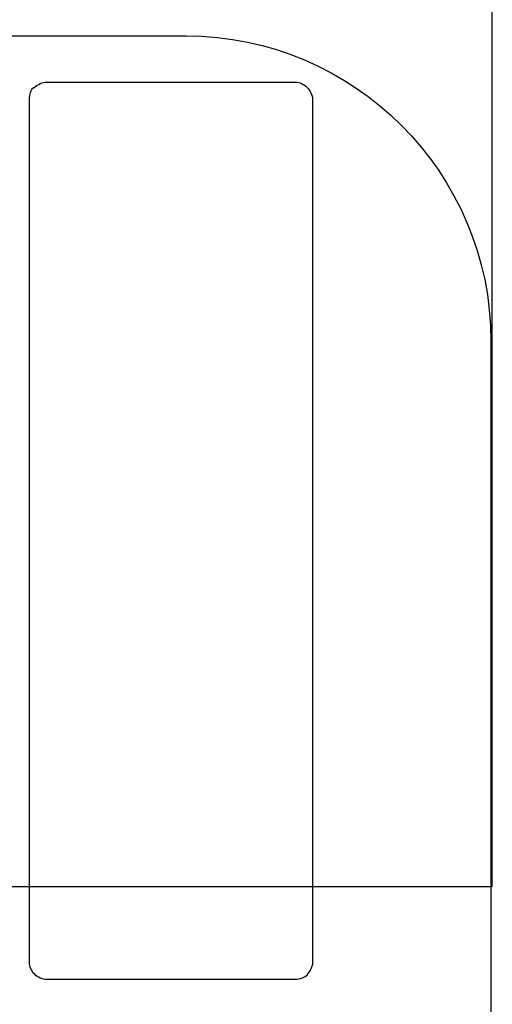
# Model space of a CAD drawing. Header units: millimetres. Extents: x 7146 to 9108, y -1574 to -663.
# Tile 168 of 256: x 7404.679 to 7405.007, y -1214.901 to -1214.219. Entities that reach past the tile are written whole.
import ezdxf

# ---------------------------------------------------------------- set-up
doc = ezdxf.new("R2010")
doc.units = ezdxf.units.MM
doc.header["$LTSCALE"] = 3

msp = doc.modelspace()

# ---------------------------------------------------------------- linework, layer by layer
at = {"linetype": 'Continuous', "lineweight": 30}
for points, knots in [([(7404.59507, -1213.92686), (7404.59507, -1213.92686), (7405.00687, -1213.92686), (7405.00687, -1213.92686), (7405.00687, -1213.92686), (7405.00687, -1213.92686), (7405.00687, -1214.81956), (7405.00687, -1214.81956), (7405.00687, -1214.81956), (7405.00687, -1214.81956), (7404.59507, -1214.81956), (7404.59507, -1214.81956), (7404.59507, -1214.81956), (7404.59507, -1214.81956), (7404.59507, -1213.92686), (7404.59507, -1213.92686)], [0, 0, 0, 0, 0.2, 0.2, 0.2, 0.2, 0.4, 0.4, 0.4, 0.4, 0.6, 0.6, 0.6, 0.6, 1, 1, 1, 1]), ([(7404.42277, -1214.44166), (7404.42277, -1214.44166), (7404.42277, -1214.99926), (7404.42277, -1214.99926), (7404.42277, -1214.99926), (7404.42277, -1215.11556), (7404.51767, -1215.21056), (7404.63397, -1215.21056), (7404.63397, -1215.21056), (7404.63397, -1215.21056), (7404.79467, -1215.21056), (7404.79467, -1215.21056), (7404.79467, -1215.21056), (7404.91087, -1215.21056), (7405.00587, -1215.11556), (7405.00587, -1214.99926), (7405.00587, -1214.99926), (7405.00587, -1214.99926), (7405.00587, -1214.44166), (7405.00587, -1214.44166), (7405.00587, -1214.44166), (7405.00587, -1214.32536), (7404.91087, -1214.23046), (7404.79467, -1214.23046), (7404.79467, -1214.23046), (7404.79467, -1214.23046), (7404.63397, -1214.23046), (7404.63397, -1214.23046), (7404.63397, -1214.23046), (7404.51767, -1214.23046), (7404.42277, -1214.32536), (7404.42277, -1214.44166)], [0, 0, 0, 0, 0.111111, 0.111111, 0.111111, 0.111111, 0.222222, 0.222222, 0.222222, 0.222222, 0.333333, 0.333333, 0.333333, 0.333333, 0.444444, 0.444444, 0.444444, 0.444444, 0.555556, 0.555556, 0.555556, 0.555556, 0.666667, 0.666667, 0.666667, 0.666667, 0.777778, 0.777778, 0.777778, 0.777778, 1, 1, 1, 1]), ([(7404.68597, -1214.27446), (7404.68597, -1214.27446), (7404.68597, -1214.87196), (7404.68597, -1214.87196), (7404.68597, -1214.87196), (7404.68597, -1214.87506), (7404.68747, -1214.87816), (7404.68967, -1214.88036), (7404.68967, -1214.88036), (7404.69177, -1214.88246), (7404.69487, -1214.88396), (7404.69797, -1214.88396), (7404.69797, -1214.88396), (7404.69797, -1214.88396), (7404.87017, -1214.88396), (7404.87017, -1214.88396), (7404.87017, -1214.88396), (7404.87357, -1214.88396), (7404.87667, -1214.88266), (7404.87897, -1214.88066), (7404.87897, -1214.88066), (7404.87897, -1214.88066), (7404.87847, -1214.88036), (7404.87847, -1214.88036), (7404.87847, -1214.88036), (7404.88067, -1214.87816), (7404.88217, -1214.87506), (7404.88217, -1214.87196), (7404.88217, -1214.87196), (7404.88217, -1214.87196), (7404.88217, -1214.27446), (7404.88217, -1214.27446), (7404.88217, -1214.27446), (7404.88217, -1214.27136), (7404.88067, -1214.26826), (7404.87847, -1214.26616), (7404.87847, -1214.26616), (7404.87637, -1214.26396), (7404.87327, -1214.26246), (7404.87017, -1214.26246), (7404.87017, -1214.26246), (7404.87017, -1214.26246), (7404.69797, -1214.26246), (7404.69797, -1214.26246), (7404.69797, -1214.26246), (7404.69487, -1214.26246), (7404.69177, -1214.26396), (7404.68967, -1214.26616), (7404.68967, -1214.26616), (7404.68967, -1214.26616), (7404.68877, -1214.26616), (7404.68877, -1214.26616), (7404.68877, -1214.26616), (7404.68717, -1214.26776), (7404.68597, -1214.27086), (7404.68597, -1214.27446)], [0, 0, 0, 0, 0.066667, 0.066667, 0.066667, 0.066667, 0.133333, 0.133333, 0.133333, 0.133333, 0.2, 0.2, 0.2, 0.2, 0.266667, 0.266667, 0.266667, 0.266667, 0.333333, 0.333333, 0.333333, 0.333333, 0.4, 0.4, 0.4, 0.4, 0.466667, 0.466667, 0.466667, 0.466667, 0.533333, 0.533333, 0.533333, 0.533333, 0.6, 0.6, 0.6, 0.6, 0.666667, 0.666667, 0.666667, 0.666667, 0.733333, 0.733333, 0.733333, 0.733333, 0.8, 0.8, 0.8, 0.8, 0.866667, 0.866667, 0.866667, 0.866667, 1, 1, 1, 1])]:
    msp.add_open_spline(points, degree=3, knots=knots, dxfattribs=at)

doc.saveas('drawing.dxf')
